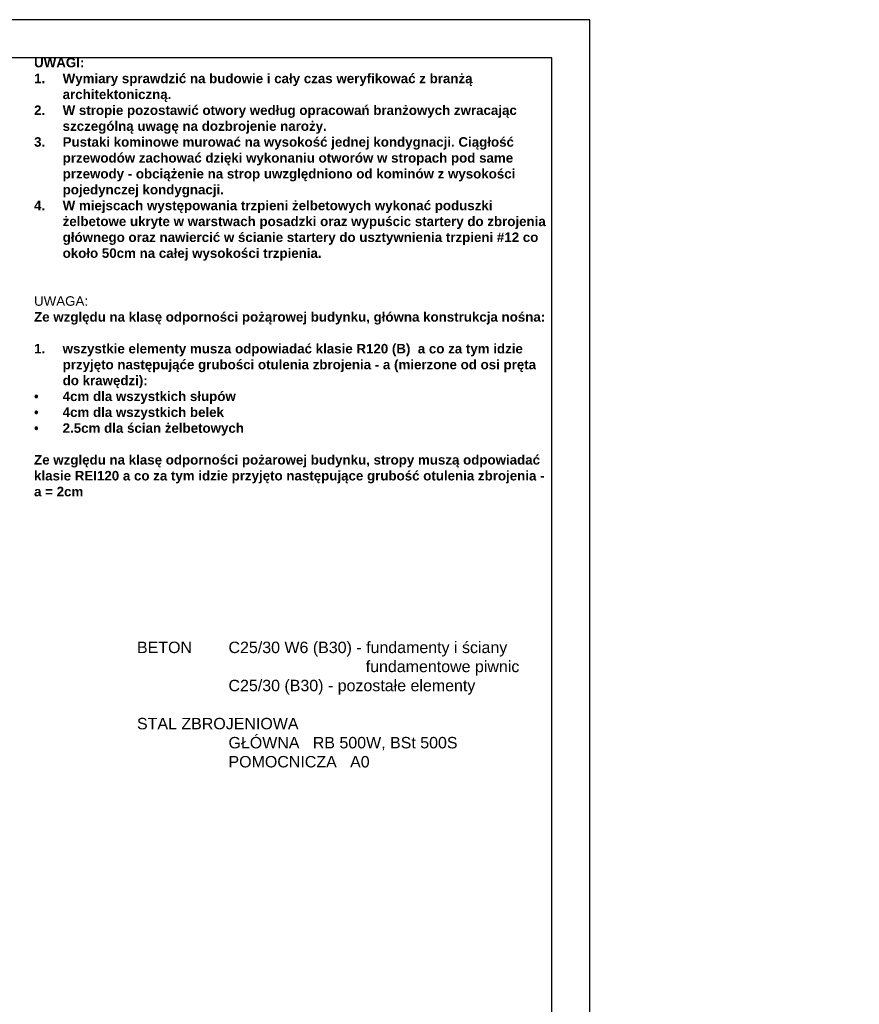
# Model space of a CAD drawing. Header units: inches. Extents: x 201967 to 338763, y -32705 to 30884.
# Tile 141 of 236: x 322583 to 324785, y 4450 to 7034. Entities that reach past the tile are written whole.
import ezdxf

# ---------------------------------------------------------------- set-up
doc = ezdxf.new("R2010")
doc.units = ezdxf.units.IN
doc.header["$MEASUREMENT"] = 0
doc.layers.add('50 OPIS 1', color=130, linetype='Continuous', lineweight=9)
doc.styles.add('arialcce', font='arial.ttf')

# ---------------------------------------------------------------- blocks, each defined once
blk = doc.blocks.new('1 opisy blok Szwedzka nowa część')
at = {"layer": '50 OPIS 1', "ltscale": 0.1, "char_height": 25, "width": 1358.071, "attachment_point": 1, "style": 'arialcce'}
for s, insert in [('\\A1;\\pi-75,l75,t75;{\\fArial|b1|i0|c238|p34;UWAGI: \\P1.^IWymiary sprawdzić na budowie i cały czas weryfikować z branżą architektoniczną.\\P2.^IW stropie pozostawić otwory według opracowań branżowych zwracając szczególną uwagę na dozbrojenie naroży.\\P3.^IPustaki kominowe murować na wysokość jednej kondygnacji. Ciągłość   przewodów zachować dzięki wykonaniu otworów w stropach pod same przewody - obciążenie na strop uwzględniono od kominów z wysokości pojedynczej kondygnacji.\\P4.^IW miejscach występowania trzpieni żelbetowych wykonać poduszki żelbetowe ukryte w warstwach posadzki oraz wypuścic startery do zbrojenia głównego oraz nawiercić w ścianie startery do usztywnienia trzpieni #12 co około 50cm na całej wysokości trzpienia.}', (-1358.1, 0)), ('\\A1;UWAGA: \\P{\\fArial|b1|i0|c238|p34;Ze względu na klasę odporności pożąrowej budynku, główna konstrukcja nośna:\\P\\P\\pi-75,l75,t75;1.^Iwszystkie elementy musza odpowiadać klasie R120 (B)  a co za tym idzie przyjęto następująće grubości otulenia zbrojenia - a (mierzone od osi pręta do krawędzi):\\P\\fSymbol|b1|i0|c2|p18;·^I\\fArial|b1|i0|c238|p34;4cm dla wszystkich słupów\\P\\fSymbol|b1|i0|c2|p18;·^I\\fArial|b1|i0|c238|p34;4cm dla wszystkich belek\\P\\fSymbol|b1|i0|c2|p18;·^I\\fArial|b1|i0|c238|p34;2.5cm dla ścian żelbetowych\\P\\pi0,l0,tz;\\P\\A0;Ze względu na klasę odporności pożarowej budynku, stropy muszą odpowiadać klasie REI120 a co za tym idzie przyjęto następujące grubość otulenia zbrojenia - a = 2cm\\fArial|b0|i0|c238|p34;\\H0.91667x;\\P\\A1;\\fArial|b1|i0|c238|p34;\\H1.0909x; ^I}', (-1358.1, -625.8))]:
    blk.add_mtext(s, dxfattribs=dict(at, insert=insert))
at = {"layer": '50 OPIS 1', "insert": (-1088.1, -1532.3), "char_height": 30, "width": 1400.682, "attachment_point": 1, "style": 'arialcce'}
blk.add_mtext('BETON   ^IC25/30 W6 (B30) - fundamenty i ściany \\P^I^I^I^I^Ifundamentowe piwnic\\P^I^IC25/30 (B30) - pozostałe elementy\\P^I\\PSTAL ZBROJENIOWA\\P^I^IGŁÓWNA   RB 500W, BSt 500S\\P^I^IPOMOCNICZA   A0', dxfattribs=at)

msp = doc.modelspace()

# ---------------------------------------------------------------- linework, layer by layer
at = {"layer": 'Defpoints'}
for points in [[(316578.43, 2834.31), (324078.43, 2834.31), (324078.43, 7034.31), (316578.43, 7034.31)], [(316678.43, 2934.31), (323978.43, 2934.31), (323978.43, 6934.31), (316678.43, 6934.31)]]:
    msp.add_lwpolyline(points, close=True, dxfattribs=at)

# ---------------------------------------------------------------- block references
at = {"layer": '50 OPIS 1'}
msp.add_blockref('1 opisy blok Szwedzka nowa część', (323978.43, 6934.31), dxfattribs=at)

doc.saveas('drawing.dxf')
